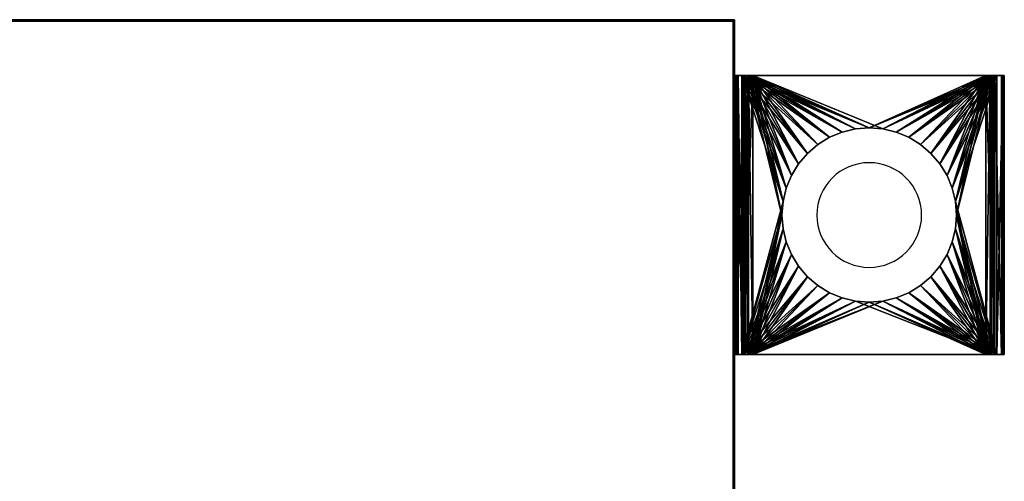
# Model space of a CAD drawing. Extents: x -4.8 to 55.9, y -3 to 25.9.
# Tile 256 of 256: x 48.9 to 55.9, y 20.7 to 24. Entities that reach past the tile are written whole.
import ezdxf

# ---------------------------------------------------------------- set-up
doc = ezdxf.new("R2010")
doc.units = 0

# ---------------------------------------------------------------- blocks, each defined once
blk = doc.blocks.new('Box-25713748-292b-457a-a9dc-a8e2b441e287')
at = {"color": 253, "linetype": 'Continuous', "true_color": 0xa0a0a0, "transparency": 33554687}
mesh = blk.add_polyface(dxfattribs=at)
corners = [(48.7, 23.99), (54, 23.99), (54, 24), (48.7, 24), (48.7, 23.99, 21), (54, 23.99, 21), (54, 24, 21), (48.7, 24, 21)]
mesh.append_faces([[corners[k] for k in face] for face in [(0, 1, 2, 3), (4, 5, 6, 7), (0, 1, 5, 4), (1, 2, 6, 5), (2, 3, 7, 6), (3, 0, 4, 7)]], dxfattribs={"color": 253})
blk = doc.blocks.new('Box-4b1aa97c-1943-42fe-a990-83e08f8499d9')
at = {"color": 253, "linetype": 'Continuous', "true_color": 0xa0a0a0, "transparency": 33554687}
mesh = blk.add_polyface(dxfattribs=at)
corners = [(0, 0), (54, 0), (54, 24), (0, 24), (0, 0, 0.01), (54, 0, 0.01), (54, 24, 0.01), (0, 24, 0.01)]
mesh.append_faces([[corners[k] for k in face] for face in [(0, 1, 2, 3), (4, 5, 6, 7), (0, 1, 5, 4), (1, 2, 6, 5), (2, 3, 7, 6), (3, 0, 4, 7)]], dxfattribs={"color": 253})
blk = doc.blocks.new('Box-41fa85d9-8984-420f-a1dd-9c04ca1a6e4d')
at = {"color": 253, "linetype": 'Continuous', "true_color": 0xa0a0a0, "transparency": 33554687}
mesh = blk.add_polyface(dxfattribs=at)
corners = [(0, 0), (54, 0), (54, 24), (0, 24), (0, 0, 0.01), (54, 0, 0.01), (54, 24, 0.01), (0, 24, 0.01)]
mesh.append_faces([[corners[k] for k in face] for face in [(0, 1, 2, 3), (4, 5, 6, 7), (0, 1, 5, 4), (1, 2, 6, 5), (2, 3, 7, 6), (3, 0, 4, 7)]], dxfattribs={"color": 253})
blk = doc.blocks.new('Box-1da53bb8-7137-4c46-8763-edab03f24f1d')
at = {"color": 253, "linetype": 'Continuous', "true_color": 0xa0a0a0, "transparency": 33554687}
mesh = blk.add_polyface(dxfattribs=at)
corners = [(0, 0), (0.01, 0), (0.01, 24), (0, 24), (0, 0, 21), (0.01, 0, 21), (0.01, 24, 21), (0, 24, 21)]
mesh.append_faces([[corners[k] for k in face] for face in [(0, 1, 2, 3), (4, 5, 6, 7), (0, 1, 5, 4), (1, 2, 6, 5), (2, 3, 7, 6), (3, 0, 4, 7)]], dxfattribs={"color": 253})
blk = doc.blocks.new('ForwardOpening-e61ac777-38fd-4653-bdda-72c1254e43fa')
at = {"linetype": 'Continuous', "transparency": 33554687}
blk.add_blockref('Box-25713748-292b-457a-a9dc-a8e2b441e287', (0, 0), dxfattribs=at)
blk = doc.blocks.new('52fd5e41-4134-45d5-866b-706d80a854cd')
at = {"linetype": 'Continuous', "transparency": 33554687}
for name, p in [('ForwardOpening-e61ac777-38fd-4653-bdda-72c1254e43fa', (0, 0)), ('Box-4b1aa97c-1943-42fe-a990-83e08f8499d9', (0, 0)), ('Box-41fa85d9-8984-420f-a1dd-9c04ca1a6e4d', (0, 0, 20.99)), ('Box-25713748-292b-457a-a9dc-a8e2b441e287', (0, 0)), ('Box-1da53bb8-7137-4c46-8763-edab03f24f1d', (53.99, 0))]:
    blk.add_blockref(name, p, dxfattribs=at)
blk = doc.blocks.new('6FD_1_1d0d4f9c-77f7-4611-b9b3-89e8d009a6a3727bad0e-9afb-4c62-b834-0d5599975342')
at = {"color": 0, "linetype": 'BYBLOCK', "lineweight": -2, "transparency": 33554687}
mesh = blk.add_polyface(dxfattribs=at)
corners = [(0, -1, -2.7147), (0, 1, -2.7147), (0.0686, 1, -2.7147), (0.0686, -1, -2.7147)]
mesh.append_faces([[corners[k] for k in face] for face in [(3, 0, 2, 3)]], dxfattribs={"vtx1": -1, "color": 0})
mesh.append_faces([[corners[k] for k in face] for face in [(0, 1, 2, 0)]], dxfattribs={"vtx2": -1, "color": 0})
mesh = blk.add_polyface(dxfattribs=at)
corners = [(0, -1, -2.0335), (0, 1, -2.0335), (0, 1, -2.7147), (0, -1, -2.7147)]
mesh.append_faces([[corners[k] for k in face] for face in [(3, 0, 2, 3)]], dxfattribs={"vtx1": -1, "color": 0})
mesh.append_faces([[corners[k] for k in face] for face in [(0, 1, 2, 0)]], dxfattribs={"vtx2": -1, "color": 0})
mesh = blk.add_polyface(dxfattribs=at)
corners = [(0.0053, -1, -1.9913), (0.0053, 1, -1.9913), (0, 1, -2.0335), (0, -1, -2.0335)]
mesh.append_faces([[corners[k] for k in face] for face in [(3, 0, 2, 3)]], dxfattribs={"vtx1": -1, "color": 0})
mesh.append_faces([[corners[k] for k in face] for face in [(0, 1, 2, 0)]], dxfattribs={"vtx2": -1, "color": 0})
mesh = blk.add_polyface(dxfattribs=at)
corners = [(0, -1, -0.4278), (0, 1, -0.4278), (0.0158, 1, -0.4966), (0.0158, -1, -0.4966)]
mesh.append_faces([[corners[k] for k in face] for face in [(3, 0, 2, 3)]], dxfattribs={"vtx1": -1, "color": 0})
mesh.append_faces([[corners[k] for k in face] for face in [(0, 1, 2, 0)]], dxfattribs={"vtx2": -1, "color": 0})
mesh = blk.add_polyface(dxfattribs=at)
corners = [(0, -1), (0, 1), (0, 1, -0.4278), (0, -1, -0.4278)]
mesh.append_faces([[corners[k] for k in face] for face in [(3, 0, 2, 3)]], dxfattribs={"vtx1": -1, "color": 0})
mesh.append_faces([[corners[k] for k in face] for face in [(0, 1, 2, 0)]], dxfattribs={"vtx2": -1, "color": 0})
mesh = blk.add_polyface(dxfattribs=at)
corners = [(0.0686, -1), (0.0686, 1), (0, 1), (0, -1)]
mesh.append_faces([[corners[k] for k in face] for face in [(3, 0, 2, 3)]], dxfattribs={"vtx1": -1, "color": 0})
mesh.append_faces([[corners[k] for k in face] for face in [(0, 1, 2, 0)]], dxfattribs={"vtx2": -1, "color": 0})
mesh = blk.add_polyface(dxfattribs=at)
corners = [(0.0686, 1, -2.0335), (0.0686, 1, -2.7147), (0, 1, -2.7147), (0, 1, -2.0335), (0.0053, 1, -1.9913), (0.0264, 1, -1.9541), (0.0527, 1, -1.9278), (0.0791, 1, -1.9966), (0.0952, 1, -1.986), (1.8, 1, -0.5651), (0.1321, 1, -0.5651), (0.1321, 1, -0.4913), (1.8, 1, -0.4913), (1.8633, 1, -0.5071), (1.8316, 1, -0.5704), (1.911, 1, -0.5546), (1.8527, 1, -0.5915), (1.9321, 1, -0.6179), (1.8633, 1, -0.6232), (1.8369, 1, -0.6762), (1.9215, 1, -0.6867), (1.8791, 1, -0.7342), (0.0633, 1, -0.544), (0.1005, 1, -0.486), (0.0791, 1, -0.4596), (0.0686, 1, -0.4278), (0.0158, 1, -0.4966), (0, 1, -0.4278), (0, 1), (0.0686, 1)]
mesh.append_faces([[corners[k] for k in face] for face in [(0, 2, 3, 0), (0, 3, 4, 0), (0, 4, 5, 0), (0, 5, 6, 0), (6, 7, 0, 6), (6, 8, 7, 6), (9, 11, 12, 9), (12, 14, 9, 12), (13, 16, 14, 13), (15, 18, 16, 15), (17, 19, 18, 17), (19, 17, 20, 19), (19, 20, 21, 19), (21, 6, 19, 21), (10, 23, 11, 10), (22, 24, 23, 22), (22, 25, 24, 22), (25, 22, 26, 25), (25, 26, 27, 25), (27, 29, 25, 27)]], dxfattribs={"vtx0": -1, "vtx2": -1, "color": 0})
mesh.append_faces([[corners[k] for k in face] for face in [(9, 10, 11, 9), (12, 13, 14, 12), (13, 15, 16, 13), (15, 17, 18, 15), (21, 8, 6, 21), (10, 22, 23, 10)]], dxfattribs={"vtx1": -1, "vtx2": -1, "color": 0})
mesh.append_faces([[corners[k] for k in face] for face in [(0, 1, 2, 0), (27, 28, 29, 27)]], dxfattribs={"vtx2": -1, "color": 0})
mesh = blk.add_polyface(dxfattribs=at)
corners = [(0.0264, -1, -1.9541), (0.0264, 1, -1.9541), (0.0053, 1, -1.9913), (0.0053, -1, -1.9913)]
mesh.append_faces([[corners[k] for k in face] for face in [(3, 0, 2, 3)]], dxfattribs={"vtx1": -1, "color": 0})
mesh.append_faces([[corners[k] for k in face] for face in [(0, 1, 2, 0)]], dxfattribs={"vtx2": -1, "color": 0})
mesh = blk.add_polyface(dxfattribs=at)
corners = [(0.0158, -1, -0.4966), (0.0158, 1, -0.4966), (0.0633, 1, -0.544), (0.0633, -1, -0.544)]
mesh.append_faces([[corners[k] for k in face] for face in [(3, 0, 2, 3)]], dxfattribs={"vtx1": -1, "color": 0})
mesh.append_faces([[corners[k] for k in face] for face in [(0, 1, 2, 0)]], dxfattribs={"vtx2": -1, "color": 0})
mesh = blk.add_polyface(dxfattribs=at)
corners = [(0.0527, -1, -1.9278), (0.0527, 1, -1.9278), (0.0264, 1, -1.9541), (0.0264, -1, -1.9541)]
mesh.append_faces([[corners[k] for k in face] for face in [(3, 0, 2, 3)]], dxfattribs={"vtx1": -1, "color": 0})
mesh.append_faces([[corners[k] for k in face] for face in [(0, 1, 2, 0)]], dxfattribs={"vtx2": -1, "color": 0})
mesh = blk.add_polyface(dxfattribs=at)
corners = [(1.8369, -1, -0.6762), (1.5825, -0.0978, -0.8546), (1.5596, -0.1931, -0.8707), (1.5221, -0.2837, -0.897), (1.4708, -0.3674, -0.9329), (1.4072, -0.4419, -0.9776), (1.3326, -0.5056, -1.0299), (1.249, -0.5569, -1.0886), (1.1583, -0.5944, -1.1522), (1.063, -0.6173, -1.2191), (0.9652, -0.625, -1.2877), (0.8674, -0.6173, -1.3562), (0.0527, -1, -1.9278), (0.7721, -0.5944, -1.4231), (0.6815, -0.5569, -1.4867), (0.5978, -0.5056, -1.5454), (0.5233, -0.4419, -1.5977), (0.4596, -0.3674, -1.6424), (0.4083, -0.2837, -1.6783), (0.3708, -0.1931, -1.7046), (0.3479, -0.0978, -1.7207), (0.3402, 0, -1.7261), (0.3479, 0.0978, -1.7207), (0.0527, 1, -1.9278), (0.3708, 0.1931, -1.7046), (0.4083, 0.2837, -1.6783), (0.4596, 0.3674, -1.6424), (0.5233, 0.4419, -1.5977), (0.5978, 0.5056, -1.5454), (0.6815, 0.5569, -1.4867), (0.7721, 0.5944, -1.4231), (0.8674, 0.6173, -1.3562), (0.9652, 0.625, -1.2877), (1.8369, 1, -0.6762), (1.063, 0.6173, -1.2191), (1.1583, 0.5944, -1.1522), (1.249, 0.5569, -1.0886), (1.3326, 0.5056, -1.0299), (1.4072, 0.4419, -0.9776), (1.4708, 0.3674, -0.9329), (1.5221, 0.2837, -0.897), (1.5596, 0.1931, -0.8707), (1.5825, 0.0978, -0.8546), (1.5902, 0, -0.8492)]
mesh.append_faces([[corners[k] for k in face] for face in [(0, 1, 2, 0), (11, 12, 0, 11), (22, 23, 12, 22), (32, 33, 23, 32), (43, 0, 33, 43)]], dxfattribs={"vtx0": -1, "vtx2": -1, "color": 0})
mesh.append_faces([[corners[k] for k in face] for face in [(2, 3, 0, 2), (3, 4, 0, 3), (4, 5, 0, 4), (5, 6, 0, 5), (6, 7, 0, 6), (7, 8, 0, 7), (8, 9, 0, 8), (9, 10, 0, 9), (10, 11, 0, 10), (11, 13, 12, 11), (13, 14, 12, 13), (14, 15, 12, 14), (15, 16, 12, 15), (16, 17, 12, 16), (17, 18, 12, 17), (18, 19, 12, 18), (19, 20, 12, 19), (20, 21, 12, 20), (21, 22, 12, 21), (22, 24, 23, 22), (24, 25, 23, 24), (25, 26, 23, 25), (26, 27, 23, 26), (27, 28, 23, 27), (28, 29, 23, 28), (29, 30, 23, 29), (30, 31, 23, 30), (31, 32, 23, 31), (32, 34, 33, 32), (34, 35, 33, 34), (35, 36, 33, 35), (36, 37, 33, 36), (37, 38, 33, 37), (38, 39, 33, 38), (39, 40, 33, 39), (40, 41, 33, 40), (41, 42, 33, 41), (42, 43, 33, 42), (43, 1, 0, 43)]], dxfattribs={"vtx1": -1, "vtx2": -1, "color": 0})
mesh = blk.add_polyface(dxfattribs=at)
corners = [(0.0633, -1, -0.544), (0.0633, 1, -0.544), (0.1321, 1, -0.5651), (0.1321, -1, -0.5651)]
mesh.append_faces([[corners[k] for k in face] for face in [(3, 0, 2, 3)]], dxfattribs={"vtx1": -1, "color": 0})
mesh.append_faces([[corners[k] for k in face] for face in [(0, 1, 2, 0)]], dxfattribs={"vtx2": -1, "color": 0})
mesh = blk.add_polyface(dxfattribs=at)
corners = [(0.0686, -1, -0.4278), (0.0686, 1, -0.4278), (0.0686, 1), (0.0686, -1)]
mesh.append_faces([[corners[k] for k in face] for face in [(3, 0, 2, 3)]], dxfattribs={"vtx1": -1, "color": 0})
mesh.append_faces([[corners[k] for k in face] for face in [(0, 1, 2, 0)]], dxfattribs={"vtx2": -1, "color": 0})
mesh = blk.add_polyface(dxfattribs=at)
corners = [(0.0791, -1, -0.4596), (0.0791, 1, -0.4596), (0.0686, 1, -0.4278), (0.0686, -1, -0.4278)]
mesh.append_faces([[corners[k] for k in face] for face in [(3, 0, 2, 3)]], dxfattribs={"vtx1": -1, "color": 0})
mesh.append_faces([[corners[k] for k in face] for face in [(0, 1, 2, 0)]], dxfattribs={"vtx2": -1, "color": 0})
mesh = blk.add_polyface(dxfattribs=at)
corners = [(0.0686, -1, -2.0335), (0.0686, 1, -2.0335), (0.0791, 1, -1.9966), (0.0791, -1, -1.9966)]
mesh.append_faces([[corners[k] for k in face] for face in [(3, 0, 2, 3)]], dxfattribs={"vtx1": -1, "color": 0})
mesh.append_faces([[corners[k] for k in face] for face in [(0, 1, 2, 0)]], dxfattribs={"vtx2": -1, "color": 0})
mesh = blk.add_polyface(dxfattribs=at)
corners = [(0.0686, -1, -2.7147), (0.0686, 1, -2.7147), (0.0686, 1, -2.0335), (0.0686, -1, -2.0335)]
mesh.append_faces([[corners[k] for k in face] for face in [(3, 0, 2, 3)]], dxfattribs={"vtx1": -1, "color": 0})
mesh.append_faces([[corners[k] for k in face] for face in [(0, 1, 2, 0)]], dxfattribs={"vtx2": -1, "color": 0})
mesh = blk.add_polyface(dxfattribs=at)
corners = [(0.1005, -1, -0.486), (0.1005, 1, -0.486), (0.0791, 1, -0.4596), (0.0791, -1, -0.4596)]
mesh.append_faces([[corners[k] for k in face] for face in [(3, 0, 2, 3)]], dxfattribs={"vtx1": -1, "color": 0})
mesh.append_faces([[corners[k] for k in face] for face in [(0, 1, 2, 0)]], dxfattribs={"vtx2": -1, "color": 0})
mesh = blk.add_polyface(dxfattribs=at)
corners = [(0.0791, -1, -1.9966), (0.0791, 1, -1.9966), (0.0952, 1, -1.986), (0.0952, -1, -1.986)]
mesh.append_faces([[corners[k] for k in face] for face in [(3, 0, 2, 3)]], dxfattribs={"vtx1": -1, "color": 0})
mesh.append_faces([[corners[k] for k in face] for face in [(0, 1, 2, 0)]], dxfattribs={"vtx2": -1, "color": 0})
mesh = blk.add_polyface(dxfattribs=at)
corners = [(1.8791, 1, -0.7342), (1.5825, 0.0978, -0.9423), (1.5596, 0.1931, -0.9584), (1.5221, 0.2837, -0.9847), (1.4708, 0.3674, -1.0207), (1.4072, 0.4419, -1.0654), (1.3326, 0.5056, -1.1177), (1.249, 0.5569, -1.1764), (1.1583, 0.5944, -1.24), (1.063, 0.6173, -1.3069), (0.9652, 0.625, -1.3755), (0.0952, 1, -1.986), (0.8674, 0.6173, -1.4441), (0.7721, 0.5944, -1.511), (0.6815, 0.5569, -1.5746), (0.5978, 0.5056, -1.6333), (0.5233, 0.4419, -1.6856), (0.4596, 0.3674, -1.7303), (0.4083, 0.2837, -1.7663), (0.3708, 0.1931, -1.7926), (0.3479, 0.0978, -1.8087), (0.3402, 0, -1.8141), (0.0952, -1, -1.986), (0.3479, -0.0978, -1.8087), (0.3708, -0.1931, -1.7926), (0.4083, -0.2837, -1.7663), (0.4596, -0.3674, -1.7303), (0.5233, -0.4419, -1.6856), (0.5978, -0.5056, -1.6333), (0.6815, -0.5569, -1.5746), (0.7721, -0.5944, -1.511), (0.8674, -0.6173, -1.4441), (0.9652, -0.625, -1.3755), (1.063, -0.6173, -1.3069), (1.8791, -1, -0.7342), (1.1583, -0.5944, -1.24), (1.249, -0.5569, -1.1764), (1.3326, -0.5056, -1.1177), (1.4072, -0.4419, -1.0654), (1.4708, -0.3674, -1.0207), (1.5221, -0.2837, -0.9847), (1.5596, -0.1931, -0.9584), (1.5825, -0.0978, -0.9423), (1.5902, 0, -0.9369)]
mesh.append_faces([[corners[k] for k in face] for face in [(0, 1, 2, 0), (10, 11, 0, 10), (21, 22, 11, 21), (33, 34, 22, 33), (1, 0, 34, 1)]], dxfattribs={"vtx0": -1, "vtx2": -1, "color": 0})
mesh.append_faces([[corners[k] for k in face] for face in [(2, 3, 0, 2), (3, 4, 0, 3), (4, 5, 0, 4), (5, 6, 0, 5), (6, 7, 0, 6), (7, 8, 0, 7), (8, 9, 0, 8), (9, 10, 0, 9), (10, 12, 11, 10), (12, 13, 11, 12), (13, 14, 11, 13), (14, 15, 11, 14), (15, 16, 11, 15), (16, 17, 11, 16), (17, 18, 11, 17), (18, 19, 11, 18), (19, 20, 11, 19), (20, 21, 11, 20), (21, 23, 22, 21), (23, 24, 22, 23), (24, 25, 22, 24), (25, 26, 22, 25), (26, 27, 22, 26), (27, 28, 22, 27), (28, 29, 22, 28), (29, 30, 22, 29), (30, 31, 22, 30), (31, 32, 22, 31), (32, 33, 22, 32), (33, 35, 34, 33), (35, 36, 34, 35), (36, 37, 34, 36), (37, 38, 34, 37), (38, 39, 34, 38), (39, 40, 34, 39), (40, 41, 34, 40), (41, 42, 34, 41), (42, 43, 34, 42), (43, 1, 34, 43)]], dxfattribs={"vtx1": -1, "vtx2": -1, "color": 0})
mesh = blk.add_polyface(dxfattribs=at)
corners = [(0.1321, -1, -0.4913), (0.1321, 1, -0.4913), (0.1005, 1, -0.486), (0.1005, -1, -0.486)]
mesh.append_faces([[corners[k] for k in face] for face in [(3, 0, 2, 3)]], dxfattribs={"vtx1": -1, "color": 0})
mesh.append_faces([[corners[k] for k in face] for face in [(0, 1, 2, 0)]], dxfattribs={"vtx2": -1, "color": 0})
mesh = blk.add_polyface(dxfattribs=at)
corners = [(1.8, -1, -0.4913), (1.5825, -0.0978, -0.4913), (1.5596, -0.1931, -0.4913), (1.5221, -0.2837, -0.4913), (1.4708, -0.3674, -0.4913), (1.4072, -0.4419, -0.4913), (1.3326, -0.5056, -0.4913), (1.249, -0.5569, -0.4913), (1.1583, -0.5944, -0.4913), (1.063, -0.6173, -0.4913), (0.9652, -0.625, -0.4913), (0.1321, -1, -0.4913), (0.8674, -0.6173, -0.4913), (0.7721, -0.5944, -0.4913), (0.6815, -0.5569, -0.4913), (0.5978, -0.5056, -0.4913), (0.5233, -0.4419, -0.4913), (0.4596, -0.3674, -0.4913), (0.4083, -0.2837, -0.4913), (0.3708, -0.1931, -0.4913), (0.3479, -0.0978, -0.4913), (0.3402, 0, -0.4913), (0.3479, 0.0978, -0.4913), (0.1321, 1, -0.4913), (0.3708, 0.1931, -0.4913), (0.4083, 0.2837, -0.4913), (0.4596, 0.3674, -0.4913), (0.5233, 0.4419, -0.4913), (0.5978, 0.5056, -0.4913), (0.6815, 0.5569, -0.4913), (0.7721, 0.5944, -0.4913), (0.8674, 0.6173, -0.4913), (0.9652, 0.625, -0.4913), (1.063, 0.6173, -0.4913), (1.8, 1, -0.4913), (1.1583, 0.5944, -0.4913), (1.249, 0.5569, -0.4913), (1.3326, 0.5056, -0.4913), (1.4072, 0.4419, -0.4913), (1.4708, 0.3674, -0.4913), (1.5221, 0.2837, -0.4913), (1.5596, 0.1931, -0.4913), (1.5825, 0.0978, -0.4913), (1.5902, 0, -0.4913)]
mesh.append_faces([[corners[k] for k in face] for face in [(0, 1, 2, 0), (10, 11, 0, 10), (22, 23, 11, 22), (33, 34, 23, 33), (43, 0, 34, 43)]], dxfattribs={"vtx0": -1, "vtx2": -1, "color": 0})
mesh.append_faces([[corners[k] for k in face] for face in [(2, 3, 0, 2), (3, 4, 0, 3), (4, 5, 0, 4), (5, 6, 0, 5), (6, 7, 0, 6), (7, 8, 0, 7), (8, 9, 0, 8), (9, 10, 0, 9), (10, 12, 11, 10), (12, 13, 11, 12), (13, 14, 11, 13), (14, 15, 11, 14), (15, 16, 11, 15), (16, 17, 11, 16), (17, 18, 11, 17), (18, 19, 11, 18), (19, 20, 11, 19), (20, 21, 11, 20), (21, 22, 11, 21), (22, 24, 23, 22), (24, 25, 23, 24), (25, 26, 23, 25), (26, 27, 23, 26), (27, 28, 23, 27), (28, 29, 23, 28), (29, 30, 23, 29), (30, 31, 23, 30), (31, 32, 23, 31), (32, 33, 23, 32), (33, 35, 34, 33), (35, 36, 34, 35), (36, 37, 34, 36), (37, 38, 34, 37), (38, 39, 34, 38), (39, 40, 34, 39), (40, 41, 34, 40), (41, 42, 34, 41), (42, 43, 34, 42), (43, 1, 0, 43)]], dxfattribs={"vtx1": -1, "vtx2": -1, "color": 0})
mesh = blk.add_polyface(dxfattribs=at)
corners = [(1.8, 1, -0.5651), (1.5825, 0.0978, -0.5651), (1.5596, 0.1931, -0.5651), (1.5221, 0.2837, -0.5651), (1.4708, 0.3674, -0.5651), (1.4072, 0.4419, -0.5651), (1.3326, 0.5056, -0.5651), (1.249, 0.5569, -0.5651), (1.1583, 0.5944, -0.5651), (1.063, 0.6173, -0.5651), (0.9652, 0.625, -0.5651), (0.1321, 1, -0.5651), (0.8674, 0.6173, -0.5651), (0.7721, 0.5944, -0.5651), (0.6815, 0.5569, -0.5651), (0.5978, 0.5056, -0.5651), (0.5233, 0.4419, -0.5651), (0.4596, 0.3674, -0.5651), (0.4083, 0.2837, -0.5651), (0.3708, 0.1931, -0.5651), (0.3479, 0.0978, -0.5651), (0.3402, 0, -0.5651), (0.1321, -1, -0.5651), (0.3479, -0.0978, -0.5651), (0.3708, -0.1931, -0.5651), (0.4083, -0.2837, -0.5651), (0.4596, -0.3674, -0.5651), (0.5233, -0.4419, -0.5651), (0.5978, -0.5056, -0.5651), (0.6815, -0.5569, -0.5651), (0.7721, -0.5944, -0.5651), (0.8674, -0.6173, -0.5651), (0.9652, -0.625, -0.5651), (1.063, -0.6173, -0.5651), (1.8, -1, -0.5651), (1.1583, -0.5944, -0.5651), (1.249, -0.5569, -0.5651), (1.3326, -0.5056, -0.5651), (1.4072, -0.4419, -0.5651), (1.4708, -0.3674, -0.5651), (1.5221, -0.2837, -0.5651), (1.5596, -0.1931, -0.5651), (1.5825, -0.0978, -0.5651), (1.5902, 0, -0.5651)]
mesh.append_faces([[corners[k] for k in face] for face in [(0, 1, 2, 0), (10, 11, 0, 10), (21, 22, 11, 21), (33, 34, 22, 33), (1, 0, 34, 1)]], dxfattribs={"vtx0": -1, "vtx2": -1, "color": 0})
mesh.append_faces([[corners[k] for k in face] for face in [(2, 3, 0, 2), (3, 4, 0, 3), (4, 5, 0, 4), (5, 6, 0, 5), (6, 7, 0, 6), (7, 8, 0, 7), (8, 9, 0, 8), (9, 10, 0, 9), (10, 12, 11, 10), (12, 13, 11, 12), (13, 14, 11, 13), (14, 15, 11, 14), (15, 16, 11, 15), (16, 17, 11, 16), (17, 18, 11, 17), (18, 19, 11, 18), (19, 20, 11, 19), (20, 21, 11, 20), (21, 23, 22, 21), (23, 24, 22, 23), (24, 25, 22, 24), (25, 26, 22, 25), (26, 27, 22, 26), (27, 28, 22, 27), (28, 29, 22, 28), (29, 30, 22, 29), (30, 31, 22, 30), (31, 32, 22, 31), (32, 33, 22, 32), (33, 35, 34, 33), (35, 36, 34, 35), (36, 37, 34, 36), (37, 38, 34, 37), (38, 39, 34, 38), (39, 40, 34, 39), (40, 41, 34, 40), (41, 42, 34, 41), (42, 43, 34, 42), (43, 1, 34, 43)]], dxfattribs={"vtx1": -1, "vtx2": -1, "color": 0})
mesh = blk.add_polyface(dxfattribs=at)
corners = [(1.8633, -1, -0.5071), (1.8633, 1, -0.5071), (1.8, 1, -0.4913), (1.8, -1, -0.4913)]
mesh.append_faces([[corners[k] for k in face] for face in [(3, 0, 2, 3)]], dxfattribs={"vtx1": -1, "color": 0})
mesh.append_faces([[corners[k] for k in face] for face in [(0, 1, 2, 0)]], dxfattribs={"vtx2": -1, "color": 0})
mesh = blk.add_polyface(dxfattribs=at)
corners = [(1.8, -1, -0.5651), (1.8, 1, -0.5651), (1.8316, 1, -0.5704), (1.8316, -1, -0.5704)]
mesh.append_faces([[corners[k] for k in face] for face in [(3, 0, 2, 3)]], dxfattribs={"vtx1": -1, "color": 0})
mesh.append_faces([[corners[k] for k in face] for face in [(0, 1, 2, 0)]], dxfattribs={"vtx2": -1, "color": 0})
mesh = blk.add_polyface(dxfattribs=at)
corners = [(1.8316, -1, -0.5704), (1.8316, 1, -0.5704), (1.8527, 1, -0.5915), (1.8527, -1, -0.5915)]
mesh.append_faces([[corners[k] for k in face] for face in [(3, 0, 2, 3)]], dxfattribs={"vtx1": -1, "color": 0})
mesh.append_faces([[corners[k] for k in face] for face in [(0, 1, 2, 0)]], dxfattribs={"vtx2": -1, "color": 0})
mesh = blk.add_polyface(dxfattribs=at)
corners = [(1.8633, -1, -0.6232), (1.8633, 1, -0.6232), (1.8369, 1, -0.6762), (1.8369, -1, -0.6762)]
mesh.append_faces([[corners[k] for k in face] for face in [(3, 0, 2, 3)]], dxfattribs={"vtx1": -1, "color": 0})
mesh.append_faces([[corners[k] for k in face] for face in [(0, 1, 2, 0)]], dxfattribs={"vtx2": -1, "color": 0})
mesh = blk.add_polyface(dxfattribs=at)
corners = [(1.8527, -1, -0.5915), (1.8527, 1, -0.5915), (1.8633, 1, -0.6232), (1.8633, -1, -0.6232)]
mesh.append_faces([[corners[k] for k in face] for face in [(3, 0, 2, 3)]], dxfattribs={"vtx1": -1, "color": 0})
mesh.append_faces([[corners[k] for k in face] for face in [(0, 1, 2, 0)]], dxfattribs={"vtx2": -1, "color": 0})
mesh = blk.add_polyface(dxfattribs=at)
corners = [(1.911, -1, -0.5546), (1.911, 1, -0.5546), (1.8633, 1, -0.5071), (1.8633, -1, -0.5071)]
mesh.append_faces([[corners[k] for k in face] for face in [(3, 0, 2, 3)]], dxfattribs={"vtx1": -1, "color": 0})
mesh.append_faces([[corners[k] for k in face] for face in [(0, 1, 2, 0)]], dxfattribs={"vtx2": -1, "color": 0})
mesh = blk.add_polyface(dxfattribs=at)
corners = [(1.8791, -1, -0.7342), (1.8791, 1, -0.7342), (1.9215, 1, -0.6867), (1.9215, -1, -0.6867)]
mesh.append_faces([[corners[k] for k in face] for face in [(3, 0, 2, 3)]], dxfattribs={"vtx1": -1, "color": 0})
mesh.append_faces([[corners[k] for k in face] for face in [(0, 1, 2, 0)]], dxfattribs={"vtx2": -1, "color": 0})
mesh = blk.add_polyface(dxfattribs=at)
corners = [(1.9321, -1, -0.6179), (1.9321, 1, -0.6179), (1.911, 1, -0.5546), (1.911, -1, -0.5546)]
mesh.append_faces([[corners[k] for k in face] for face in [(3, 0, 2, 3)]], dxfattribs={"vtx1": -1, "color": 0})
mesh.append_faces([[corners[k] for k in face] for face in [(0, 1, 2, 0)]], dxfattribs={"vtx2": -1, "color": 0})
mesh = blk.add_polyface(dxfattribs=at)
corners = [(1.9215, -1, -0.6867), (1.9215, 1, -0.6867), (1.9321, 1, -0.6179), (1.9321, -1, -0.6179)]
mesh.append_faces([[corners[k] for k in face] for face in [(3, 0, 2, 3)]], dxfattribs={"vtx1": -1, "color": 0})
mesh.append_faces([[corners[k] for k in face] for face in [(0, 1, 2, 0)]], dxfattribs={"vtx2": -1, "color": 0})
mesh = blk.add_polyface(dxfattribs=at)
corners = [(1.5902, 0, -0.5651), (1.5902, 0, -0.4913), (1.5825, 0.0978, -0.4913), (1.5825, 0.0978, -0.5651), (1.5596, 0.1931, -0.4913), (1.5596, 0.1931, -0.5651), (1.5221, 0.2837, -0.4913), (1.5221, 0.2837, -0.5651), (1.4708, 0.3674, -0.4913), (1.4708, 0.3674, -0.5651), (1.4072, 0.4419, -0.4913), (1.4072, 0.4419, -0.5651), (1.3326, 0.5056, -0.4913), (1.3326, 0.5056, -0.5651), (1.249, 0.5569, -0.4913), (1.249, 0.5569, -0.5651), (1.1583, 0.5944, -0.4913), (1.1583, 0.5944, -0.5651), (1.063, 0.6173, -0.4913), (1.063, 0.6173, -0.5651), (0.9652, 0.625, -0.4913), (0.9652, 0.625, -0.5651), (0.8674, 0.6173, -0.4913), (0.8674, 0.6173, -0.5651), (0.7721, 0.5944, -0.4913), (0.7721, 0.5944, -0.5651), (0.6815, 0.5569, -0.4913), (0.6815, 0.5569, -0.5651), (0.5978, 0.5056, -0.4913), (0.5978, 0.5056, -0.5651), (0.5233, 0.4419, -0.4913), (0.5233, 0.4419, -0.5651), (0.4596, 0.3674, -0.4913), (0.4596, 0.3674, -0.5651), (0.4083, 0.2837, -0.4913), (0.4083, 0.2837, -0.5651), (0.3708, 0.1931, -0.4913), (0.3708, 0.1931, -0.5651), (0.3479, 0.0978, -0.4913), (0.3479, 0.0978, -0.5651), (0.3708, -0.1931, -0.4913), (0.3708, -0.1931, -0.5651), (0.3479, -0.0978, -0.5651), (0.3479, -0.0978, -0.4913), (0.3402, 0, -0.5651), (0.3402, 0, -0.4913), (0.4083, -0.2837, -0.4913), (0.4083, -0.2837, -0.5651), (0.4596, -0.3674, -0.4913), (0.4596, -0.3674, -0.5651), (0.5233, -0.4419, -0.4913), (0.5233, -0.4419, -0.5651), (0.5978, -0.5056, -0.4913), (0.5978, -0.5056, -0.5651), (0.6815, -0.5569, -0.4913), (0.6815, -0.5569, -0.5651), (0.7721, -0.5944, -0.4913), (0.7721, -0.5944, -0.5651), (0.8674, -0.6173, -0.4913), (0.8674, -0.6173, -0.5651), (0.9652, -0.625, -0.4913), (0.9652, -0.625, -0.5651), (1.063, -0.6173, -0.4913), (1.063, -0.6173, -0.5651), (1.1583, -0.5944, -0.4913), (1.1583, -0.5944, -0.5651), (1.249, -0.5569, -0.4913), (1.249, -0.5569, -0.5651), (1.3326, -0.5056, -0.4913), (1.3326, -0.5056, -0.5651), (1.4072, -0.4419, -0.4913), (1.4072, -0.4419, -0.5651), (1.4708, -0.3674, -0.4913), (1.4708, -0.3674, -0.5651), (1.5221, -0.2837, -0.4913), (1.5221, -0.2837, -0.5651), (1.5596, -0.1931, -0.4913), (1.5596, -0.1931, -0.5651), (1.5825, -0.0978, -0.4913), (1.5825, -0.0978, -0.5651), (1.5902, 0, -0.4913), (1.5902, 0, -0.5651)]
mesh.append_faces([[corners[k] for k in face] for face in [(3, 0, 2, 3), (2, 4, 3, 2), (7, 5, 6, 7), (9, 7, 8, 9), (8, 10, 9, 8), (13, 11, 12, 13), (12, 14, 13, 12), (17, 15, 16, 17), (19, 17, 18, 19), (18, 20, 19, 18), (23, 21, 22, 23), (22, 24, 23, 22), (27, 25, 26, 27), (29, 27, 28, 29), (28, 30, 29, 28), (33, 31, 32, 33), (32, 34, 33, 32), (37, 35, 36, 37), (39, 37, 38, 39), (43, 40, 42, 43), (42, 44, 43, 42), (44, 39, 45, 44), (47, 41, 46, 47), (49, 47, 48, 49), (48, 50, 49, 48), (53, 51, 52, 53), (52, 54, 53, 52), (57, 55, 56, 57), (59, 57, 58, 59), (58, 60, 59, 58), (63, 61, 62, 63), (62, 64, 63, 62), (67, 65, 66, 67), (69, 67, 68, 69), (68, 70, 69, 68), (73, 71, 72, 73), (72, 74, 73, 72), (77, 75, 76, 77), (79, 77, 78, 79), (78, 80, 79, 78)]], dxfattribs={"vtx1": -1, "color": 0})
mesh.append_faces([[corners[k] for k in face] for face in [(0, 1, 2, 0), (4, 5, 3, 4), (5, 4, 6, 5), (7, 6, 8, 7), (10, 11, 9, 10), (11, 10, 12, 11), (14, 15, 13, 14), (15, 14, 16, 15), (17, 16, 18, 17), (20, 21, 19, 20), (21, 20, 22, 21), (24, 25, 23, 24), (25, 24, 26, 25), (27, 26, 28, 27), (30, 31, 29, 30), (31, 30, 32, 31), (34, 35, 33, 34), (35, 34, 36, 35), (37, 36, 38, 37), (40, 41, 42, 40), (44, 45, 43, 44), (39, 38, 45, 39), (41, 40, 46, 41), (47, 46, 48, 47), (50, 51, 49, 50), (51, 50, 52, 51), (54, 55, 53, 54), (55, 54, 56, 55), (57, 56, 58, 57), (60, 61, 59, 60), (61, 60, 62, 61), (64, 65, 63, 64), (65, 64, 66, 65), (67, 66, 68, 67), (70, 71, 69, 70), (71, 70, 72, 71), (74, 75, 73, 74), (75, 74, 76, 75), (77, 76, 78, 77), (80, 81, 79, 80)]], dxfattribs={"vtx2": -1, "color": 0})
mesh = blk.add_polyface(dxfattribs=at)
corners = [(1.5596, 0.1931, -0.8707), (1.5596, 0.1931, -0.9584), (1.5825, 0.0978, -0.9423), (1.5825, 0.0978, -0.8546), (1.5902, 0, -0.9369), (1.5902, 0, -0.8492), (1.5221, 0.2837, -0.897), (1.5221, 0.2837, -0.9847), (1.4708, 0.3674, -0.9329), (1.4708, 0.3674, -1.0207), (1.4072, 0.4419, -0.9776), (1.4072, 0.4419, -1.0654), (1.3326, 0.5056, -1.0299), (1.3326, 0.5056, -1.1177), (1.249, 0.5569, -1.0886), (1.249, 0.5569, -1.1764), (1.1583, 0.5944, -1.1522), (1.1583, 0.5944, -1.24), (1.063, 0.6173, -1.2191), (1.063, 0.6173, -1.3069), (0.9652, 0.625, -1.2877), (0.9652, 0.625, -1.3755), (0.8674, 0.6173, -1.3562), (0.8674, 0.6173, -1.4441), (0.7721, 0.5944, -1.4231), (0.7721, 0.5944, -1.511), (0.6815, 0.5569, -1.4867), (0.6815, 0.5569, -1.5746), (0.5978, 0.5056, -1.5454), (0.5978, 0.5056, -1.6333), (0.5233, 0.4419, -1.5977), (0.5233, 0.4419, -1.6856), (0.4596, 0.3674, -1.6424), (0.4596, 0.3674, -1.7303), (0.4083, 0.2837, -1.6783), (0.4083, 0.2837, -1.7663), (0.3708, 0.1931, -1.7046), (0.3708, 0.1931, -1.7926), (0.3479, 0.0978, -1.7207), (0.3479, 0.0978, -1.8087), (0.3402, 0, -1.7261), (0.3402, 0, -1.8141), (0.3479, -0.0978, -1.7207), (0.3479, -0.0978, -1.8087), (0.3708, -0.1931, -1.7046), (0.3708, -0.1931, -1.7926), (0.4083, -0.2837, -1.6783), (0.4083, -0.2837, -1.7663), (0.4596, -0.3674, -1.6424), (0.4596, -0.3674, -1.7303), (0.5233, -0.4419, -1.5977), (0.5233, -0.4419, -1.6856), (0.5978, -0.5056, -1.5454), (0.5978, -0.5056, -1.6333), (0.6815, -0.5569, -1.4867), (0.6815, -0.5569, -1.5746), (0.7721, -0.5944, -1.4231), (0.7721, -0.5944, -1.511), (0.8674, -0.6173, -1.3562), (0.8674, -0.6173, -1.4441), (0.9652, -0.625, -1.2877), (0.9652, -0.625, -1.3755), (1.063, -0.6173, -1.2191), (1.063, -0.6173, -1.3069), (1.1583, -0.5944, -1.1522), (1.1583, -0.5944, -1.24), (1.249, -0.5569, -1.0886), (1.249, -0.5569, -1.1764), (1.3326, -0.5056, -1.0299), (1.3326, -0.5056, -1.1177), (1.4072, -0.4419, -0.9776), (1.4072, -0.4419, -1.0654), (1.4708, -0.3674, -0.9329), (1.4708, -0.3674, -1.0207), (1.5221, -0.2837, -0.897), (1.5221, -0.2837, -0.9847), (1.5596, -0.1931, -0.8707), (1.5596, -0.1931, -0.9584), (1.5902, 0, -0.8492), (1.5902, 0, -0.9369), (1.5825, -0.0978, -0.9423), (1.5825, -0.0978, -0.8546)]
mesh.append_faces([[corners[k] for k in face] for face in [(3, 0, 2, 3), (2, 4, 3, 2), (7, 1, 6, 7), (9, 7, 8, 9), (8, 10, 9, 8), (13, 11, 12, 13), (12, 14, 13, 12), (17, 15, 16, 17), (19, 17, 18, 19), (18, 20, 19, 18), (23, 21, 22, 23), (22, 24, 23, 22), (27, 25, 26, 27), (29, 27, 28, 29), (28, 30, 29, 28), (33, 31, 32, 33), (32, 34, 33, 32), (37, 35, 36, 37), (39, 37, 38, 39), (41, 39, 40, 41), (40, 42, 41, 40), (42, 44, 43, 42), (47, 45, 46, 47), (49, 47, 48, 49), (48, 50, 49, 48), (53, 51, 52, 53), (52, 54, 53, 52), (57, 55, 56, 57), (59, 57, 58, 59), (58, 60, 59, 58), (63, 61, 62, 63), (62, 64, 63, 62), (67, 65, 66, 67), (69, 67, 68, 69), (68, 70, 69, 68), (73, 71, 72, 73), (72, 74, 73, 72), (77, 75, 76, 77), (81, 78, 80, 81), (80, 77, 81, 80)]], dxfattribs={"vtx1": -1, "color": 0})
mesh.append_faces([[corners[k] for k in face] for face in [(0, 1, 2, 0), (4, 5, 3, 4), (1, 0, 6, 1), (7, 6, 8, 7), (10, 11, 9, 10), (11, 10, 12, 11), (14, 15, 13, 14), (15, 14, 16, 15), (17, 16, 18, 17), (20, 21, 19, 20), (21, 20, 22, 21), (24, 25, 23, 24), (25, 24, 26, 25), (27, 26, 28, 27), (30, 31, 29, 30), (31, 30, 32, 31), (34, 35, 33, 34), (35, 34, 36, 35), (37, 36, 38, 37), (39, 38, 40, 39), (42, 43, 41, 42), (44, 45, 43, 44), (45, 44, 46, 45), (47, 46, 48, 47), (50, 51, 49, 50), (51, 50, 52, 51), (54, 55, 53, 54), (55, 54, 56, 55), (57, 56, 58, 57), (60, 61, 59, 60), (61, 60, 62, 61), (64, 65, 63, 64), (65, 64, 66, 65), (67, 66, 68, 67), (70, 71, 69, 70), (71, 70, 72, 71), (74, 75, 73, 74), (75, 74, 76, 75), (78, 79, 80, 78), (77, 76, 81, 77)]], dxfattribs={"vtx2": -1, "color": 0})
mesh = blk.add_polyface(dxfattribs=at)
corners = [(0, -1, -2.7147), (0.0686, -1, -2.7147), (0.0686, -1, -2.0335), (0, -1, -2.0335), (0.0053, -1, -1.9913), (0.0264, -1, -1.9541), (0.0527, -1, -1.9278), (0.0791, -1, -1.9966), (0.0952, -1, -1.986), (0.1321, -1, -0.4913), (0.1321, -1, -0.5651), (1.8, -1, -0.5651), (1.8, -1, -0.4913), (1.8316, -1, -0.5704), (1.8633, -1, -0.5071), (1.8527, -1, -0.5915), (1.911, -1, -0.5546), (1.8633, -1, -0.6232), (1.9321, -1, -0.6179), (1.8369, -1, -0.6762), (1.9215, -1, -0.6867), (1.8791, -1, -0.7342), (0.1005, -1, -0.486), (0.0633, -1, -0.544), (0.0791, -1, -0.4596), (0.0686, -1, -0.4278), (0.0158, -1, -0.4966), (0, -1, -0.4278), (0.0686, -1), (0, -1)]
mesh.append_faces([[corners[k] for k in face] for face in [(9, 10, 11, 9), (13, 14, 12, 13), (15, 16, 14, 15), (17, 18, 16, 17), (6, 8, 21, 6), (22, 23, 10, 22)]], dxfattribs={"vtx0": -1, "vtx2": -1, "color": 0})
mesh.append_faces([[corners[k] for k in face] for face in [(3, 0, 2, 3), (4, 3, 2, 4), (5, 4, 2, 5), (6, 5, 2, 6), (2, 7, 6, 2), (7, 8, 6, 7), (12, 9, 11, 12), (11, 13, 12, 11), (13, 15, 14, 13), (15, 17, 16, 15), (17, 19, 18, 17), (20, 18, 19, 20), (21, 20, 19, 21), (19, 6, 21, 19), (9, 22, 10, 9), (22, 24, 23, 22), (24, 25, 23, 24), (26, 23, 25, 26), (27, 26, 25, 27), (25, 28, 27, 25)]], dxfattribs={"vtx1": -1, "vtx2": -1, "color": 0})
mesh.append_faces([[corners[k] for k in face] for face in [(0, 1, 2, 0), (28, 29, 27, 28)]], dxfattribs={"vtx2": -1, "color": 0})
blk = doc.blocks.new('c9aefc76-0c71-496f-bcc8-88e822186a50')
at = {"color": 251, "transparency": 33554687, "extrusion": (0, 0, -1)}
blk.add_arc((-0.9652, 0, 1.0115), 0.375, 0, 360, dxfattribs=at)
at = {"color": 251, "transparency": 33554687}
blk.add_blockref('6FD_1_1d0d4f9c-77f7-4611-b9b3-89e8d009a6a3727bad0e-9afb-4c62-b834-0d5599975342', (0, 0), dxfattribs=at)
blk = doc.blocks.new('3bd10d1d-9ca9-4372-81e9-db4f3e13ea85')
at = {"linetype": 'Continuous', "transparency": 33554687}
for name, p in [('52fd5e41-4134-45d5-866b-706d80a854cd', (0, 0)), ('c9aefc76-0c71-496f-bcc8-88e822186a50', (54, 22.6, 2.7147))]:
    blk.add_blockref(name, p, dxfattribs=at)

msp = doc.modelspace()

# ---------------------------------------------------------------- block references
at = {"transparency": 33554687}
msp.add_blockref('3bd10d1d-9ca9-4372-81e9-db4f3e13ea85', (0, 0), dxfattribs=at)

doc.saveas('drawing.dxf')
